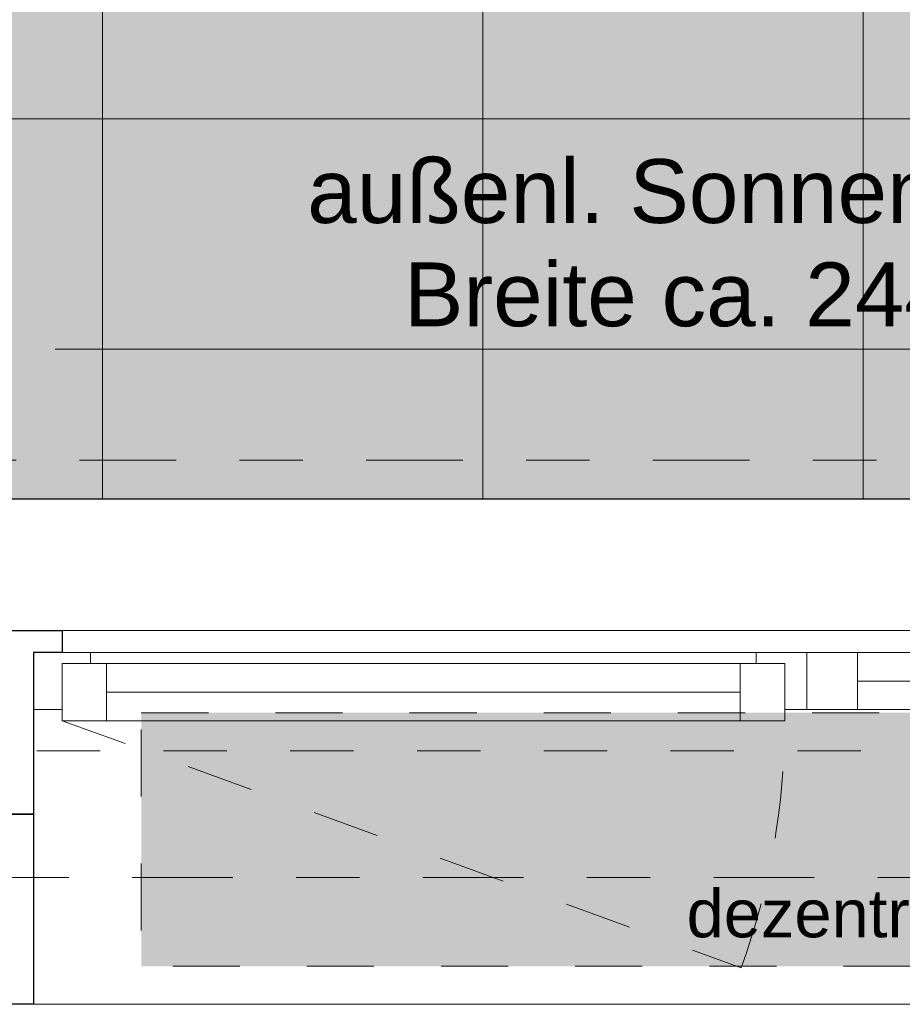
# Model space of a CAD drawing. Header units: metres. Extents: x -180 to 4, y -50 to 6.
# Tile 256 of 256: x -90.85 to -89.46, y -11.9 to -10.34. Entities that reach past the tile are written whole.
import ezdxf

# ---------------------------------------------------------------- set-up
doc = ezdxf.new("R2010")
doc.units = ezdxf.units.M
doc.header["$LTSCALE"] = 0.05
doc.header["$PDMODE"] = 1
doc.header["$PDSIZE"] = -2
for name, pattern in [('ISO-10 Strichpunktlinie', [4.699, 3.048, -0.762, 0.127, -0.762]), ('Linienart-20', [2.116531, 1.058062, -1.058469]), ('Linienart-34', [4.233, 2.116, -2.117]), ('Linienart-53', [5.291531, 3.175, -1.058062, 0.352704, -0.705764])]:
    doc.linetypes.add(name, pattern=pattern)
for name, color, linetype, lineweight, true_color in [('30 -33 Aussenwände- 7 Fassade_ Elemente', 7, 'Continuous', 9, 0x00aacc), ('30 -35 Decken- 1 Konstruktion-Träger- Stahlbeton', 7, 'Continuous', 13, 0x33aa00), ('70 -72 Beschriftung- 1 Beschriftung allgemein', 7, 'Continuous', 9, 0xff6633), ('70 -72 Beschriftung- 7 Detailverweise Linie', 7, 'Continuous', 9, 0x00dd00), ('70 -73 Bauteildarst.- 3 verdeckt 0.35', 4, 'Linienart-34', 35, 0x00ffff), ('CW-Unsichtbar', 7, 'Continuous', 9, 0x599559)]:
    doc.layers.add(name, color=color, linetype=linetype, lineweight=lineweight, true_color=true_color)
for name, color, linetype, lineweight in [('30 -33 Aussenwände- 8 Sonnenschutz', 7, 'Continuous', 9), ('60- 61 allgemeine Ausstattung- 4 Terrassen', 7, 'Continuous', 9), ('70 -71 Achsen- 1 Gebäudeachsen', 7, 'Linienart-53', 18), ('70 -72 Beschriftung-14 Schatten', 7, 'Continuous', 5), ('Keine', 7, 'Continuous', 9)]:
    doc.layers.add(name, color=color, linetype=linetype, lineweight=lineweight)
doc.styles.add('Arial', font='arial.ttf')

# ---------------------------------------------------------------- blocks, each defined once
blk = doc.blocks.new('Gruppe-1341')
at = {"color": 255, "linetype": 'Continuous', "lineweight": 9, "transparency": 33554687}
blk.add_wipeout([(-0.605, 0.035), (-0.605, -0.225), (0.605, -0.225), (0.605, 0.035)], dxfattribs=at).dxf.layer = '30 -33 Aussenwände- 7 Fassade_ Elemente'
at = {"layer": '30 -33 Aussenwände- 7 Fassade_ Elemente', "color": 7, "linetype": 'Continuous', "lineweight": 9, "transparency": 33554687, "flags": 128}
blk.add_lwpolyline([(-0.605, 0.035), (-0.605, -0.225), (0.605, -0.225), (0.605, 0.035)], dxfattribs=at)
blk = doc.blocks.new('Gruppe-1342')
at = {"color": 255, "linetype": 'Continuous', "lineweight": 9, "transparency": 33554687}
blk.add_wipeout([(-0.605, 0.125), (-0.605, 0.225), (0.605, 0.225), (0.605, 0.125)], dxfattribs=at).dxf.layer = '30 -33 Aussenwände- 7 Fassade_ Elemente'
at = {"layer": '30 -33 Aussenwände- 7 Fassade_ Elemente', "color": 7, "linetype": 'Continuous', "lineweight": 9, "transparency": 33554687, "flags": 128}
blk.add_lwpolyline([(-0.605, 0.125), (-0.605, 0.225), (0.605, 0.225), (0.605, 0.125)], dxfattribs=at)
blk = doc.blocks.new('Gruppe-1343')
at = {"color": 255, "linetype": 'Continuous', "lineweight": 5, "transparency": 33554687}
blk.add_wipeout([(-0.525, 0.1075), (-0.525, 0.125), (0.525, 0.125), (0.525, 0.1075)], dxfattribs=at).dxf.layer = '30 -33 Aussenwände- 7 Fassade_ Elemente'
blk = doc.blocks.new('Gruppe-1344')
at = {"layer": '30 -33 Aussenwände- 7 Fassade_ Elemente', "color": 7, "linetype": 'Continuous', "lineweight": 9, "transparency": 33554687}
blk.add_line((-0.525, 0.125), (0.525, 0.125), dxfattribs=at)
at = {"color": 255, "linetype": 'Continuous', "lineweight": 9, "transparency": 33554687}
blk.add_wipeout([(-0.5, 0.1075), (0.5, 0.1075), (0.5, 0.0175), (-0.5, 0.0175)], dxfattribs=at).dxf.layer = '30 -33 Aussenwände- 7 Fassade_ Elemente'
at = {"layer": '30 -33 Aussenwände- 7 Fassade_ Elemente', "color": 7, "linetype": 'Continuous', "lineweight": 9, "transparency": 33554687}
blk.add_line((-0.5, 0.0625), (0.5, 0.0625), dxfattribs=at)
at = {"layer": '30 -33 Aussenwände- 7 Fassade_ Elemente', "color": 7, "linetype": 'Continuous', "lineweight": 9, "transparency": 33554687, "flags": 128}
blk.add_lwpolyline([(-0.5, 0.1075), (0.5, 0.1075), (0.5, 0.0175), (-0.5, 0.0175)], close=True, dxfattribs=at)
blk = doc.blocks.new('Gruppe-1345')
at = {"color": 255, "linetype": 'Continuous', "lineweight": 9, "transparency": 33554687}
for points in [[(-0.605, 0.125), (-0.525, 0.125), (-0.525, 0.035), (-0.605, 0.035)], [(0.605, 0.125), (0.525, 0.125), (0.525, 0.035), (0.605, 0.035)]]:
    blk.add_wipeout(points, dxfattribs=at).dxf.layer = '30 -33 Aussenwände- 7 Fassade_ Elemente'
at = {"layer": '30 -33 Aussenwände- 7 Fassade_ Elemente', "color": 7, "linetype": 'Continuous', "lineweight": 9, "transparency": 33554687, "flags": 128}
for points in [[(-0.605, 0.125), (-0.525, 0.125), (-0.525, 0.035), (-0.605, 0.035)], [(0.605, 0.125), (0.525, 0.125), (0.525, 0.035), (0.605, 0.035)]]:
    blk.add_lwpolyline(points, close=True, dxfattribs=at)
at = {"color": 255, "linetype": 'Continuous', "lineweight": 9, "transparency": 33554687}
for points in [[(-0.57, 0.1075), (-0.5, 0.1075), (-0.5, 0.0175), (-0.57, 0.0175)], [(0.5, 0.1075), (0.57, 0.1075), (0.57, 0.0175), (0.5, 0.0175)]]:
    blk.add_wipeout(points, dxfattribs=at).dxf.layer = '30 -33 Aussenwände- 7 Fassade_ Elemente'
at = {"layer": '30 -33 Aussenwände- 7 Fassade_ Elemente', "color": 7, "linetype": 'Continuous', "lineweight": 9, "transparency": 33554687}
for p, q in [((-0.57, 0.0175), (-0.57, 0.1075)), ((-0.5, 0.1075), (-0.5, 0.0175)), ((-0.5, 0.0175), (-0.5, 0.1075)), ((0.5, 0.1075), (0.5, 0.0175)), ((0.5, 0.0175), (0.5, 0.1075)), ((0.57, 0.0175), (0.57, 0.1075))]:
    blk.add_line(p, q, dxfattribs=at)
at = {"layer": '30 -33 Aussenwände- 7 Fassade_ Elemente', "color": 7, "linetype": 'Continuous', "lineweight": 9, "transparency": 33554687, "flags": 128}
for points in [[(-0.57, 0.1075), (-0.5, 0.1075), (-0.5, 0.0175), (-0.57, 0.0175)], [(0.5, 0.1075), (0.57, 0.1075), (0.57, 0.0175), (0.5, 0.0175)]]:
    blk.add_lwpolyline(points, close=True, dxfattribs=at)
blk = doc.blocks.new('Gruppe-1346')
at = {"layer": '30 -33 Aussenwände- 7 Fassade_ Elemente', "color": 7, "transparency": 33554687}
for name in ['Gruppe-1342', 'Gruppe-1341']:
    blk.add_blockref(name, (0, 0), dxfattribs=at)
blk.add_blockref('Gruppe-1343', (0, 0), dxfattribs=at)
blk.add_blockref('Gruppe-1344', (0, 0), dxfattribs=at)
blk.add_blockref('Gruppe-1345', (0, 0), dxfattribs=at)
blk = doc.blocks.new('Fenster (2D)-41')
at = {"layer": 'CW-Unsichtbar', "linetype": 'Continuous', "lineweight": 5, "transparency": 33554687}
for p in [(-0.605, 0), (0.605, 0)]:
    blk.add_point(p, dxfattribs=at)
at = {"layer": '30 -33 Aussenwände- 7 Fassade_ Elemente', "color": 0, "flags": 1}
for tag in ['IFC_UUID', 'instanceID']:
    blk.add_attdef(tag, (-90.816, -11.692), '', height=0.00018, dxfattribs=at)
at = {"layer": '30 -33 Aussenwände- 7 Fassade_ Elemente', "color": 7, "transparency": 33554687}
blk.add_blockref('Gruppe-1346', (0, 0), dxfattribs=at)
blk = doc.blocks.new('Gruppe-1359')
at = {"color": 255, "linetype": 'Continuous', "lineweight": 9, "transparency": 33554687}
blk.add_wipeout([(-0.605, 0.035), (-0.605, -0.225), (0.605, -0.225), (0.605, 0.035)], dxfattribs=at).dxf.layer = '30 -33 Aussenwände- 7 Fassade_ Elemente'
at = {"layer": '30 -33 Aussenwände- 7 Fassade_ Elemente', "color": 7, "linetype": 'Continuous', "lineweight": 9, "transparency": 33554687, "flags": 128}
blk.add_lwpolyline([(-0.605, 0.035), (-0.605, -0.225), (0.605, -0.225), (0.605, 0.035)], dxfattribs=at)
blk = doc.blocks.new('Gruppe-1360')
at = {"color": 255, "linetype": 'Continuous', "lineweight": 9, "transparency": 33554687}
blk.add_wipeout([(-0.605, 0.125), (-0.605, 0.225), (0.605, 0.225), (0.605, 0.125)], dxfattribs=at).dxf.layer = '30 -33 Aussenwände- 7 Fassade_ Elemente'
at = {"layer": '30 -33 Aussenwände- 7 Fassade_ Elemente', "color": 7, "linetype": 'Continuous', "lineweight": 9, "transparency": 33554687, "flags": 128}
blk.add_lwpolyline([(-0.605, 0.125), (-0.605, 0.225), (0.605, 0.225), (0.605, 0.125)], dxfattribs=at)
blk = doc.blocks.new('Gruppe-1361')
at = {"color": 255, "linetype": 'Continuous', "lineweight": 5, "transparency": 33554687}
blk.add_wipeout([(-0.525, 0.1075), (-0.525, 0.125), (0.525, 0.125), (0.525, 0.1075)], dxfattribs=at).dxf.layer = '30 -33 Aussenwände- 7 Fassade_ Elemente'
blk = doc.blocks.new('Gruppe-1362')
at = {"layer": '30 -33 Aussenwände- 7 Fassade_ Elemente', "color": 7, "linetype": 'Continuous', "lineweight": 9, "transparency": 33554687}
blk.add_line((-0.525, 0.125), (0.525, 0.125), dxfattribs=at)
at = {"color": 255, "linetype": 'Continuous', "lineweight": 9, "transparency": 33554687}
blk.add_wipeout([(-0.525, 0.125), (0.525, 0.125), (0.525, 0.035), (-0.525, 0.035)], dxfattribs=at).dxf.layer = '30 -33 Aussenwände- 7 Fassade_ Elemente'
at = {"layer": '30 -33 Aussenwände- 7 Fassade_ Elemente', "color": 7, "linetype": 'Continuous', "lineweight": 9, "transparency": 33554687}
blk.add_line((0.525, 0.08), (-0.525, 0.08), dxfattribs=at)
at = {"layer": '30 -33 Aussenwände- 7 Fassade_ Elemente', "color": 7, "linetype": 'Continuous', "lineweight": 9, "transparency": 33554687, "flags": 128}
blk.add_lwpolyline([(-0.525, 0.125), (0.525, 0.125), (0.525, 0.035), (-0.525, 0.035)], close=True, dxfattribs=at)
blk = doc.blocks.new('Gruppe-1363')
at = {"color": 255, "linetype": 'Continuous', "lineweight": 9, "transparency": 33554687}
for points in [[(-0.605, 0.125), (-0.525, 0.125), (-0.525, 0.035), (-0.605, 0.035)], [(0.605, 0.125), (0.525, 0.125), (0.525, 0.035), (0.605, 0.035)]]:
    blk.add_wipeout(points, dxfattribs=at).dxf.layer = '30 -33 Aussenwände- 7 Fassade_ Elemente'
at = {"layer": '30 -33 Aussenwände- 7 Fassade_ Elemente', "color": 7, "linetype": 'Continuous', "lineweight": 9, "transparency": 33554687}
for p, q in [((-0.605, 0.035), (-0.605, 0.125)), ((-0.525, 0.035), (-0.525, 0.125)), ((0.525, 0.035), (0.525, 0.125)), ((0.605, 0.035), (0.605, 0.125))]:
    blk.add_line(p, q, dxfattribs=at)
at = {"layer": '30 -33 Aussenwände- 7 Fassade_ Elemente', "color": 7, "linetype": 'Continuous', "lineweight": 9, "transparency": 33554687, "flags": 128}
for points in [[(-0.605, 0.125), (-0.525, 0.125), (-0.525, 0.035), (-0.605, 0.035)], [(0.605, 0.125), (0.525, 0.125), (0.525, 0.035), (0.605, 0.035)]]:
    blk.add_lwpolyline(points, close=True, dxfattribs=at)
blk = doc.blocks.new('Gruppe-1364')
at = {"layer": '30 -33 Aussenwände- 7 Fassade_ Elemente', "color": 7, "transparency": 33554687}
for name in ['Gruppe-1360', 'Gruppe-1359']:
    blk.add_blockref(name, (0, 0), dxfattribs=at)
blk.add_blockref('Gruppe-1361', (0, 0), dxfattribs=at)
blk.add_blockref('Gruppe-1362', (0, 0), dxfattribs=at)
blk.add_blockref('Gruppe-1363', (0, 0), dxfattribs=at)
blk = doc.blocks.new('Fenster (2D)-42')
at = {"layer": 'CW-Unsichtbar', "linetype": 'Continuous', "lineweight": 5, "transparency": 33554687}
for p in [(-0.605, 0), (0.605, 0)]:
    blk.add_point(p, dxfattribs=at)
at = {"layer": '30 -33 Aussenwände- 7 Fassade_ Elemente', "color": 0, "flags": 1}
for tag in ['IFC_UUID', 'instanceID']:
    blk.add_attdef(tag, (-89.606, -11.692), '', height=0.00018, dxfattribs=at)
at = {"layer": '30 -33 Aussenwände- 7 Fassade_ Elemente', "color": 7, "transparency": 33554687}
blk.add_blockref('Gruppe-1364', (0, 0), dxfattribs=at)
blk = doc.blocks.new('Gruppe-1365')
at = {"color": 255}
blk.add_wipeout([(-89.606, -11.342), (-88.386, -11.342), (-88.386, -11.432), (-89.606, -11.432)], dxfattribs=at).dxf.layer = '30 -33 Aussenwände- 7 Fassade_ Elemente'
at = {"layer": '30 -33 Aussenwände- 7 Fassade_ Elemente', "flags": 128}
blk.add_lwpolyline([(-89.606, -11.342), (-88.386, -11.342), (-88.386, -11.432), (-89.606, -11.432)], close=True, dxfattribs=at)
at = {"color": 255, "lineweight": 18}
blk.add_wipeout([(-89.606, -11.342), (-89.526, -11.342), (-89.526, -11.432), (-89.606, -11.432)], dxfattribs=at).dxf.layer = '30 -33 Aussenwände- 7 Fassade_ Elemente'
at = {"layer": '30 -33 Aussenwände- 7 Fassade_ Elemente', "lineweight": 18}
blk.add_line((-89.526, -11.387), (-88.476, -11.387), dxfattribs=at)
at = {"layer": '30 -33 Aussenwände- 7 Fassade_ Elemente', "lineweight": 18, "flags": 128}
blk.add_lwpolyline([(-89.606, -11.342), (-89.526, -11.342), (-89.526, -11.432), (-89.606, -11.432)], close=True, dxfattribs=at)
at = {"color": 255}
blk.add_wipeout([(-90.826, -11.342), (-89.606, -11.342), (-89.606, -11.432), (-90.826, -11.432)], dxfattribs=at).dxf.layer = '30 -33 Aussenwände- 7 Fassade_ Elemente'
at = {"layer": '30 -33 Aussenwände- 7 Fassade_ Elemente', "flags": 128}
blk.add_lwpolyline([(-90.826, -11.342), (-89.606, -11.342), (-89.606, -11.432), (-90.826, -11.432)], close=True, dxfattribs=at)
at = {"color": 255, "lineweight": 18}
for points in [[(-90.826, -11.342), (-90.736, -11.342), (-90.736, -11.432), (-90.826, -11.432)], [(-89.686, -11.342), (-89.606, -11.342), (-89.606, -11.432), (-89.686, -11.432)]]:
    blk.add_wipeout(points, dxfattribs=at).dxf.layer = '30 -33 Aussenwände- 7 Fassade_ Elemente'
at = {"layer": '30 -33 Aussenwände- 7 Fassade_ Elemente', "lineweight": 18, "flags": 128}
for points in [[(-90.826, -11.342), (-90.736, -11.342), (-90.736, -11.432), (-90.826, -11.432)], [(-89.686, -11.342), (-89.606, -11.342), (-89.606, -11.432), (-89.686, -11.432)]]:
    blk.add_lwpolyline(points, close=True, dxfattribs=at)
at = {"color": 255}
blk.add_wipeout([(-90.781, -11.3595), (-89.641, -11.3595), (-89.641, -11.4495), (-90.781, -11.4495)], dxfattribs=at).dxf.layer = '30 -33 Aussenwände- 7 Fassade_ Elemente'
at = {"layer": '30 -33 Aussenwände- 7 Fassade_ Elemente', "flags": 128}
blk.add_lwpolyline([(-90.781, -11.3595), (-89.641, -11.3595), (-89.641, -11.4495), (-90.781, -11.4495)], close=True, dxfattribs=at)
at = {"color": 255, "lineweight": 18}
for points in [[(-90.781, -11.3595), (-90.711, -11.3595), (-90.711, -11.4495), (-90.781, -11.4495)], [(-89.711, -11.3595), (-89.641, -11.3595), (-89.641, -11.4495), (-89.711, -11.4495)]]:
    blk.add_wipeout(points, dxfattribs=at).dxf.layer = '30 -33 Aussenwände- 7 Fassade_ Elemente'
at = {"layer": '30 -33 Aussenwände- 7 Fassade_ Elemente', "lineweight": 18}
blk.add_line((-89.711, -11.4045), (-90.711, -11.4045), dxfattribs=at)
at = {"layer": '30 -33 Aussenwände- 7 Fassade_ Elemente', "linetype": 'Linienart-34'}
blk.add_line((-90.781, -11.4495), (-89.7098, -11.8394), dxfattribs=at)
at = {"layer": '30 -33 Aussenwände- 7 Fassade_ Elemente', "lineweight": 18, "flags": 128}
for points in [[(-90.781, -11.3595), (-90.711, -11.3595), (-90.711, -11.4495), (-90.781, -11.4495)], [(-89.711, -11.3595), (-89.641, -11.3595), (-89.641, -11.4495), (-89.711, -11.4495)]]:
    blk.add_lwpolyline(points, close=True, dxfattribs=at)
at = {"layer": '30 -33 Aussenwände- 7 Fassade_ Elemente', "linetype": 'Linienart-34'}
blk.add_arc((-90.781, -11.4495), 1.14, 340, 360, dxfattribs=at)
blk = doc.blocks.new('Gruppe-1380')
at = {"layer": '30 -33 Aussenwände- 7 Fassade_ Elemente'}
blk.add_blockref('Fenster (2D)-41', (-90.211, -11.467), dxfattribs=at)
blk.add_blockref('Fenster (2D)-42', (-89.001, -11.467), dxfattribs=at)
at = {"color": 255}
blk.add_wipeout([(-91.171, -11.1), (-82.921, -11.1), (-82.921, -11.897), (-91.171, -11.897)], dxfattribs=at).dxf.layer = '30 -33 Aussenwände- 7 Fassade_ Elemente'
blk.add_wipeout([(-90.946, -11.342), (-90.946, -11.897), (-83.146, -11.897), (-83.146, -11.342), (-82.991, -11.342), (-82.991, -11.1), (-91.101, -11.1), (-91.101, -11.342)], dxfattribs=at).dxf.layer = '30 -33 Aussenwände- 7 Fassade_ Elemente'
at = {"layer": '30 -33 Aussenwände- 7 Fassade_ Elemente', "flags": 128}
blk.add_lwpolyline([(-90.946, -11.342), (-90.946, -11.897), (-83.146, -11.897), (-83.146, -11.342), (-82.991, -11.342), (-82.991, -11.1), (-91.101, -11.1), (-91.101, -11.342)], close=True, dxfattribs=at)
at = {"layer": '30 -33 Aussenwände- 7 Fassade_ Elemente', "color": 7}
blk.add_blockref('Gruppe-1365', (0, 0), dxfattribs=at)
at = {"color": 255, "lineweight": 25}
blk.add_wipeout([(-90.946, -11.597), (-90.826, -11.597), (-90.826, -11.897), (-90.946, -11.897)], dxfattribs=at).dxf.layer = '30 -33 Aussenwände- 7 Fassade_ Elemente'
at = {"layer": '30 -33 Aussenwände- 7 Fassade_ Elemente', "lineweight": 25, "flags": 128}
blk.add_lwpolyline([(-90.946, -11.597), (-90.826, -11.597), (-90.826, -11.897), (-90.946, -11.897)], close=True, dxfattribs=at)
at = {"color": 255, "lineweight": 25}
blk.add_wipeout([(-90.781, -11.307), (-90.781, -11.342), (-90.826, -11.342), (-90.826, -11.597), (-90.946, -11.597), (-90.946, -11.307)], dxfattribs=at).dxf.layer = '30 -33 Aussenwände- 7 Fassade_ Elemente'
at = {"layer": '30 -33 Aussenwände- 7 Fassade_ Elemente', "lineweight": 25, "flags": 128}
blk.add_lwpolyline([(-90.781, -11.307), (-90.781, -11.342), (-90.826, -11.342), (-90.826, -11.597), (-90.946, -11.597), (-90.946, -11.307)], close=True, dxfattribs=at)
blk = doc.blocks.new('Gruppe-4180')
at = {"layer": '30 -35 Decken- 1 Konstruktion-Träger- Stahlbeton', "color": 7, "linetype": 'Linienart-20', "lineweight": 13, "transparency": 33554687}
blk.add_line((-83.121, -11.497), (-99.221, -11.497), dxfattribs=at)
at = {"layer": '30 -35 Decken- 1 Konstruktion-Träger- Stahlbeton', "color": 0, "flags": 1}
for tag in ['IFC_UUID', 'instanceID']:
    blk.add_attdef(tag, (-99.221, -11.897), '', height=0.00018, dxfattribs=at)
blk = doc.blocks.new('_03-OG3_Tragwerk (2D)')
at = {"layer": '30 -33 Aussenwände- 7 Fassade_ Elemente', "color": 7}
blk.add_blockref('Gruppe-1380', (0, 0), dxfattribs=at)
at = {"layer": '30 -35 Decken- 1 Konstruktion-Träger- Stahlbeton'}
blk.add_blockref('Gruppe-4180', (0, 0), dxfattribs=at)
blk = doc.blocks.new('Gruppe-6731')
at = {"layer": '30 -33 Aussenwände- 7 Fassade_ Elemente', "linetype": 'Continuous', "lineweight": 0, "transparency": 33554457}
blk.add_hatch(color=251, dxfattribs=at).paths.add_polyline_path([(-90.656, -11.437), (-88.556, -11.437), (-88.556, -11.837), (-90.656, -11.837)])
at = {"layer": '30 -33 Aussenwände- 7 Fassade_ Elemente', "color": 251, "linetype": 'Linienart-34', "flags": 128}
blk.add_lwpolyline([(-90.656, -11.437), (-88.556, -11.437), (-88.556, -11.837), (-90.656, -11.837)], close=True, dxfattribs=at)
at = {"layer": '30 -33 Aussenwände- 7 Fassade_ Elemente', "color": 251, "insert": (-88.576, -11.7158), "char_height": 0.075516, "width": 1.38, "attachment_point": 3, "line_spacing_factor": 0.973705, "style": 'Arial'}
blk.add_mtext('dezentrales Lüftungsgerät', dxfattribs=at)
blk = doc.blocks.new('Gruppe-6958')
at = {"layer": '30 -33 Aussenwände- 8 Sonnenschutz', "color": 252, "true_color": 0x888888}
blk.add_line((-88.4421, -10.8635), (-90.7921, -10.8635), dxfattribs=at)
at = {"layer": '30 -33 Aussenwände- 8 Sonnenschutz', "insert": (-89.6945, -10.5635), "char_height": 0.100689, "width": 1.6, "attachment_point": 2, "line_spacing_factor": 0.970891, "style": 'Arial'}
blk.add_mtext('außenl. Sonnenschutz Breite ca. 244 cm', dxfattribs=at)
blk = doc.blocks.new('Gruppe-8878')
at = {"layer": '60- 61 allgemeine Ausstattung- 4 Terrassen', "linetype": 'Continuous', "lineweight": 9, "transparency": 33554534}
h = blk.add_hatch(dxfattribs=at)
h.set_pattern_fill('Platte 60_60 SRF-1', style=0, pattern_type=2)
h.set_pattern_definition([(90, (-83.5178, -11.10004), (-0.6, 7e-17), []), (0, (-83.5178, -11.10004), (0, 0.6), [])])
h.paths.add_polyline_path([(-83.51799996, -8.69594214), (-88.91799996, -8.69756841), (-88.91713959, -2.69756841), (-83.51799996, -2.69756841), (-83.51799996, -0.94704198), (-99.54599996, -0.94704198), (-99.54599996, -11.10004198), (-83.51799996, -11.10004198)])
at = {"layer": '60- 61 allgemeine Ausstattung- 4 Terrassen', "color": 252, "linetype": 'Continuous', "lineweight": 9, "true_color": 0x888888, "transparency": 33554687, "flags": 128}
blk.add_lwpolyline([(-83.51799996, -8.69594214), (-88.91799996, -8.69756841), (-88.91713959, -2.69756841), (-83.51799996, -2.69756841), (-83.51799996, -0.94704198), (-99.54599996, -0.94704198), (-99.54599996, -11.10004198), (-83.51799996, -11.10004198)], close=True, dxfattribs=at)
blk = doc.blocks.new('_OG3_2D (2D)')
at = {"layer": '70 -72 Beschriftung-14 Schatten', "linetype": 'Continuous', "lineweight": 0}
blk.add_hatch(color=7, dxfattribs=at).paths.add_polyline_path([(-83.5179853, -8.72283216), (-98.84209428, -8.72283216), (-99.80012691, -11.27804198), (-99.35099996, -11.27804198), (-99.35099996, -11.10004198), (-83.5179853, -11.10004198)])
at = {"layer": '30 -33 Aussenwände- 7 Fassade_ Elemente', "flags": 128}
blk.add_lwpolyline([(-0.03099996, -0.05704198), (-0.03099996, -20.33704198), (-24.78099996, -20.33704198), (-24.78099996, -31.58704198), (-50.31099996, -31.58704198), (-50.31099996, -20.33704198), (-74.28099996, -20.33704198), (-74.28099996, -31.58704198), (-99.81099996, -31.58704198), (-99.81099996, -11.30704198), (-83.31099996, -11.30704198), (-83.31099996, -0.05704198), (-49.53099996, -0.05704198), (-49.53099996, -11.30704198), (-33.81099996, -11.30704198), (-33.81099996, -0.05704198)], close=True, dxfattribs=at)
at = {"layer": '70 -72 Beschriftung- 7 Detailverweise Linie', "linetype": 'ISO-10 Strichpunktlinie', "flags": 128}
blk.add_lwpolyline([(-83.27599996, -11.985), (-99.435, -11.985), (-99.435, -11.03857159), (-83.27599996, -11.03857159)], close=True, dxfattribs=at)
at = {"layer": '30 -33 Aussenwände- 8 Sonnenschutz', "color": 7}
blk.add_blockref('Gruppe-6958', (0, 0), dxfattribs=at)
at = {"layer": '70 -73 Bauteildarst.- 3 verdeckt 0.35', "color": 7}
blk.add_blockref('Gruppe-6731', (0, 0), dxfattribs=at)
at = {"layer": '70 -72 Beschriftung- 1 Beschriftung allgemein', "color": 7}
blk.add_blockref('Gruppe-8878', (0, 0), dxfattribs=at)
blk = doc.blocks.new('_Achsen (3D)')
at = {"layer": '70 -71 Achsen- 1 Gebäudeachsen', "transparency": 33554687}
blk.add_line((-179.668, -11.697), (3.826, -11.697), dxfattribs=at)

msp = doc.modelspace()

# ---------------------------------------------------------------- block references
at = {"layer": 'Keine', "color": 1}
msp.add_blockref('_03-OG3_Tragwerk (2D)', (0, 0), dxfattribs=at)

# ---------------------------------------------------------------- next in the draw order: block references
msp.add_blockref('_OG3_2D (2D)', (0, 0), dxfattribs=at)

# ---------------------------------------------------------------- next in the draw order: block references
msp.add_blockref('_Achsen (3D)', (0, 0), dxfattribs=at)

doc.saveas('drawing.dxf')
